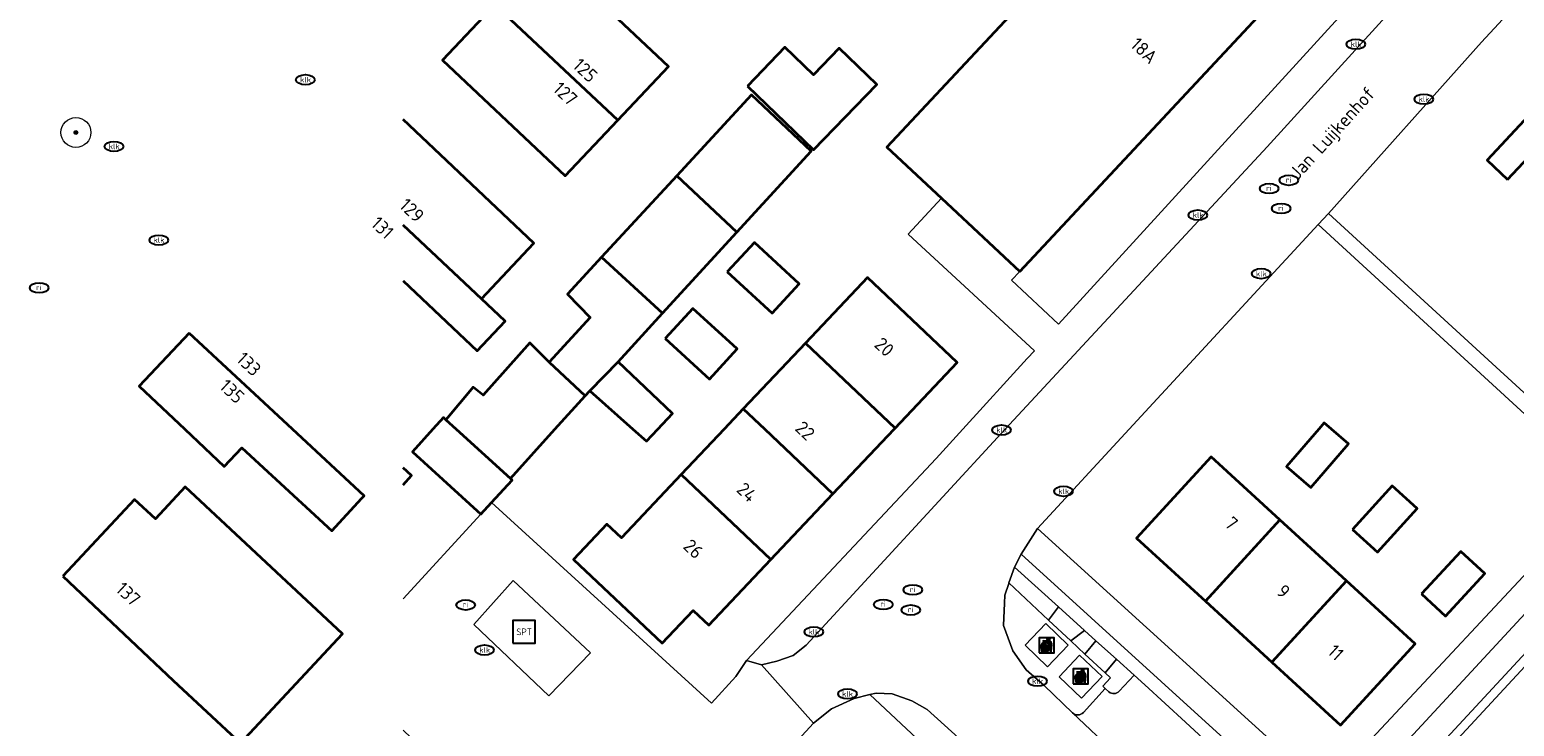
# Model space of a CAD drawing. Header units: metres. Extents: x 103671 to 105190, y 427150 to 429171.
# Tile 230 of 256: x 103671 to 103770, y 428730 to 428777. Entities that reach past the tile are written whole.
import ezdxf
from ezdxf.enums import TextEntityAlignment as Align

# ---------------------------------------------------------------- set-up
doc = ezdxf.new("R2010")
doc.units = ezdxf.units.M
for name, color, linetype, lineweight in [('B-WE-GR-BEPLANTING_CULTUUR_HEESTERS-GV', 253, 'Continuous', 18), ('B-WE-GR-BEPLANTING_CULTUUR_VASTE PLANTENVAK-GV', 253, 'Continuous', 18), ('B-WE-GR-BOOM-S', 253, 'Continuous', 25), ('B-WE-IE-AFVAL APART PLAATS-S', 253, 'Continuous', 25), ('B-WE-IE-MEUBILAIR-S', 253, 'Continuous', 25), ('B-WE-IE-MEUBILAIR_WEGMEUBILAIR-S', 253, 'Continuous', 25), ('B-WE-OG-BEBOUWING-GV', 253, 'Continuous', 35), ('B-WE-OG-BEBOUWING-T18', 7, 'Continuous', 18), ('B-WE-OG-TERREIN_ERF-GV', 253, 'Continuous', 18), ('B-WE-OG-TOPOGRAFIE-T18', 7, 'Continuous', 18), ('B-WE-VH-GESLOTENVERHARDING_ASFALT-GV', 253, 'Continuous', 18), ('B-WE-VH-GESLOTENVERHARDING_BETON-GV', 253, 'Continuous', 18), ('B-WE-VH-GESLOTENVERHARDING_KUNSTSTOF-GV', 253, 'Continuous', 18), ('B-WE-VH-OPENVERHARDING-GV', 253, 'Continuous', 18), ('B-WE-VH-OPENVERHARDING_BETONSTRAATSTEEN-GV', 253, 'Continuous', 18), ('B-WE-VH-OPENVERHARDING_TEGEL-GV', 253, 'Continuous', 18)]:
    doc.layers.add(name, color=color, linetype=linetype, lineweight=lineweight)
doc.styles.add('NLCS-ISO', font='NLCS-ISO.ttf')
doc.styles.add('NLCS-ISO-M500-T18', font='NLCS-ISO.ttf', dxfattribs={"height": 0.9})

# ---------------------------------------------------------------- blocks, each defined once
blk = doc.blocks.new('SIE-AFVAL APART PLAATS-SO')
h = blk.add_hatch(color=256)
h.dxf.hatch_style = 1
h.paths.add_polyline_path([(-0.09, 0.07), (-1.76, 0.07, 0.819081), (-1.79, -0.09), (-1.4, -2.19, 0.36153), (-1.37, -2.21), (-0.47, -2.21, 0.36153), (-0.44, -2.19), (-0.05, -0.09, 0.819081)])
h.paths.add_polyline_path([(-0.16, -0.1), (-0.2, -0.33), (-0.49, -0.33), (-0.47, -0.1)], flags=16)
h.paths.add_polyline_path([(-0.55, -0.1), (-0.58, -0.33), (-0.87, -0.33), (-0.87, -0.1)], flags=16)
h.paths.add_polyline_path([(-0.22, -0.42), (-0.27, -0.73), (-0.53, -0.73), (-0.5, -0.42)], flags=16)
h.paths.add_polyline_path([(-0.58, -0.42), (-0.61, -0.73), (-0.87, -0.73), (-0.87, -0.42)], flags=16)
h.paths.add_polyline_path([(-0.95, -0.1), (-0.95, -0.33), (-1.27, -0.33), (-1.29, -0.1)], flags=16)
h.paths.add_polyline_path([(-0.95, -0.42), (-0.95, -0.73), (-1.23, -0.73), (-1.26, -0.42)], flags=16)
h.paths.add_polyline_path([(-0.29, -0.83), (-0.34, -1.09), (-0.56, -1.09), (-0.54, -0.83)], flags=16)
h.paths.add_polyline_path([(-0.62, -0.83), (-0.65, -1.09), (-0.87, -1.09), (-0.87, -0.83)], flags=16)
h.paths.add_polyline_path([(-0.95, -0.83), (-0.95, -1.09), (-1.2, -1.09), (-1.22, -0.83)], flags=16)
h.paths.add_polyline_path([(-1.35, -0.33), (-1.64, -0.33), (-1.69, -0.1), (-1.37, -0.1)], flags=16)
h.paths.add_polyline_path([(-1.34, -0.42), (-1.31, -0.73), (-1.57, -0.73), (-1.63, -0.42)], flags=16)
h.paths.add_polyline_path([(-0.36, -1.18), (-0.41, -1.44), (-0.6, -1.44), (-0.57, -1.18)], flags=16)
h.paths.add_polyline_path([(-0.65, -1.18), (-0.68, -1.44), (-0.87, -1.44), (-0.87, -1.18)], flags=16)
h.paths.add_polyline_path([(-1.3, -0.83), (-1.28, -1.09), (-1.5, -1.09), (-1.55, -0.83)], flags=16)
h.paths.add_polyline_path([(-0.95, -1.18), (-0.95, -1.44), (-1.17, -1.44), (-1.19, -1.18)], flags=16)
h.paths.add_polyline_path([(-0.42, -1.53), (-0.47, -1.79), (-0.63, -1.79), (-0.6, -1.53)], flags=16)
h.paths.add_polyline_path([(-1.27, -1.18), (-1.25, -1.44), (-1.44, -1.44), (-1.49, -1.18)], flags=16)
h.paths.add_polyline_path([(-0.69, -1.53), (-0.71, -1.79), (-0.87, -1.79), (-0.87, -1.53)], flags=16)
h.paths.add_polyline_path([(-0.95, -1.53), (-0.95, -1.79), (-1.13, -1.79), (-1.16, -1.53)], flags=16)
h.paths.add_polyline_path([(-1.24, -1.53), (-1.22, -1.79), (-1.37, -1.79), (-1.42, -1.53)], flags=16)
h.paths.add_polyline_path([(-0.49, -1.89), (-0.53, -2.13), (-0.66, -2.13), (-0.64, -1.89)], flags=16)
h.paths.add_polyline_path([(-0.72, -1.89), (-0.74, -2.13), (-0.87, -2.13), (-0.87, -1.89)], flags=16)
h.paths.add_polyline_path([(-0.95, -1.89), (-0.95, -2.13), (-1.1, -2.13), (-1.12, -1.89)], flags=16)
h.paths.add_polyline_path([(-1.21, -1.89), (-1.18, -2.13), (-1.31, -2.13), (-1.35, -1.89)], flags=16)
h.paths.add_polyline_path([(-0.19, 0.78, -0.01173), (-0.3, 0.78, -0.148797), (-0.42, 1.03, -0.136076), (-0.69, 0.87), (-0.78, 0.85, -0.038293), (-1.14, 0.96), (-1.19, 0.81, -0.243822), (-1.56, 0.45, 0.344326), (-1, 0.22, -0.139345), (-0.6, 0.22, 0.618436), (-0.56, 0.27, -0.441494), (-0.47, 0.44, 0.309048)])
h.paths.add_polyline_path([(-0.49, 0.51, 0.351556), (-0.64, 0.31, 0.121061), (-1.02, 0.29, -0.288745), (-1.45, 0.42, 0.203599), (-1.12, 0.79), (-1.09, 0.87, 0.083075), (-0.28, 0.71, -0.242261)], flags=16)
h.paths.add_polyline_path([(-0.4, 0.79, -0.023345), (-0.63, 0.82, 0.07081), (-0.46, 0.9, 0.059965)], flags=16)
h.paths.add_polyline_path([(1.12, 1.48), (-1.07, 1.48, 0.860559), (-1.08, 1.42), (0.29, 1, -0.146703), (0.53, 0.28, 0.421968), (0.56, 0.25), (1.6, 0.31, 0.450293), (1.63, 0.34, 0.122241)])
h.paths.add_polyline_path([(0.26, 1.93, 1), (1.07, 1.93, 1)])
h.paths.add_polyline_path([(1.65, 0.15, 0.429303), (1.62, 0.18), (0.55, 0.23, 0.38429), (0.51, 0.2), (0.16, -2.16, 0.83726), (0.22, -2.18), (0.99, -0.78, -0.688204), (1.05, -0.78), (1.36, -2.14, 0.84934), (1.42, -2.14)])
for p, q in [((-0.09, 0.07), (-1.76, 0.07)), ((-1.4, -2.19), (-1.79, -0.09)), ((-1.37, -0.1), (-1.69, -0.1)), ((-1.64, -0.33), (-1.69, -0.1)), ((-1.64, -0.33), (-1.35, -0.33)), ((-1.63, -0.42), (-1.34, -0.42)), ((-1.57, -0.73), (-1.63, -0.42)), ((-1.57, -0.73), (-1.31, -0.73)), ((-1.55, -0.83), (-1.3, -0.83)), ((-1.5, -1.09), (-1.55, -0.83)), ((-1.5, -1.09), (-1.28, -1.09)), ((-1.49, -1.18), (-1.27, -1.18)), ((-1.44, -1.44), (-1.49, -1.18)), ((-1.44, -1.44), (-1.25, -1.44)), ((-1.42, -1.53), (-1.24, -1.53)), ((-1.37, -1.79), (-1.42, -1.53)), ((-1.37, -1.79), (-1.22, -1.79)), ((-1.37, -2.21), (-0.47, -2.21)), ((-1.31, -2.13), (-1.35, -1.89)), ((-1.35, -1.89), (-1.21, -1.89)), ((-1.31, -2.13), (-1.18, -2.13)), ((-0.95, -0.1), (-1.29, -0.1)), ((-1.27, -0.33), (-0.95, -0.33)), ((-1.26, -0.42), (-0.95, -0.42)), ((-1.23, -0.73), (-0.95, -0.73)), ((-1.22, -0.83), (-0.95, -0.83)), ((-1.2, -1.09), (-0.95, -1.09)), ((-1.19, -1.18), (-0.95, -1.18)), ((-1.17, -1.44), (-0.95, -1.44)), ((-1.16, -1.53), (-0.95, -1.53)), ((-1.13, -1.79), (-0.95, -1.79)), ((-1.12, -1.89), (-0.95, -1.89)), ((-1.1, -2.13), (-0.95, -2.13)), ((-0.95, -0.1), (-0.95, -0.33)), ((-0.95, -0.42), (-0.95, -0.73)), ((-0.95, -0.83), (-0.95, -1.09)), ((-0.95, -1.18), (-0.95, -1.44)), ((-0.95, -1.53), (-0.95, -1.79)), ((-0.95, -1.89), (-0.95, -2.13)), ((-0.87, -0.1), (-0.87, -0.33)), ((-0.55, -0.1), (-0.87, -0.1)), ((-0.87, -0.33), (-0.58, -0.33)), ((-0.87, -0.42), (-0.87, -0.73)), ((-0.87, -0.42), (-0.58, -0.42)), ((-0.87, -0.73), (-0.61, -0.73)), ((-0.87, -0.83), (-0.62, -0.83)), ((-0.87, -0.83), (-0.87, -1.09)), ((-0.87, -1.09), (-0.65, -1.09)), ((-0.87, -1.18), (-0.65, -1.18)), ((-0.87, -1.18), (-0.87, -1.44)), ((-0.87, -1.44), (-0.68, -1.44)), ((-0.87, -1.53), (-0.69, -1.53)), ((-0.87, -1.53), (-0.87, -1.79)), ((-0.87, -1.79), (-0.71, -1.79)), ((-0.87, -1.89), (-0.87, -2.13)), ((-0.87, -1.89), (-0.72, -1.89)), ((-0.87, -2.13), (-0.74, -2.13)), ((-0.66, -2.13), (-0.53, -2.13)), ((-0.64, -1.89), (-0.49, -1.89)), ((-0.63, -1.79), (-0.47, -1.79)), ((-0.6, -1.44), (-0.41, -1.44)), ((-0.6, -1.53), (-0.42, -1.53)), ((-0.57, -1.18), (-0.36, -1.18)), ((-0.56, -1.09), (-0.34, -1.09)), ((-0.54, -0.83), (-0.29, -0.83)), ((-0.53, -0.73), (-0.27, -0.73)), ((-0.53, -2.13), (-0.49, -1.89)), ((-0.5, -0.42), (-0.22, -0.42)), ((-0.49, -0.33), (-0.2, -0.33)), ((-0.16, -0.1), (-0.47, -0.1)), ((-0.47, -1.79), (-0.42, -1.53)), ((-0.44, -2.19), (-0.05, -0.09)), ((-0.41, -1.44), (-0.36, -1.18)), ((-0.34, -1.09), (-0.29, -0.83)), ((-0.27, -0.73), (-0.22, -0.42)), ((-0.2, -0.33), (-0.16, -0.1))]:
    blk.add_line(p, q)
blk.add_lwpolyline([(-2.5, -2.51), (2.5, -2.51), (2.5, 2.49), (-2.5, 2.49)], close=True)
for points in [[(-0.78, 0.85, -0.038293), (-1.14, 0.96), (-1.19, 0.81, -0.243822), (-1.56, 0.45, 0.344326), (-1, 0.22, -0.139345), (-0.6, 0.22, 0.618436), (-0.56, 0.27, -0.441494), (-0.47, 0.44, 0.309048), (-0.19, 0.78, -0.01173), (-0.3, 0.78, -0.01173)], [(-0.78, 0.85), (-0.69, 0.87, 0.136076), (-0.42, 1.03, 0.156405), (-0.29, 0.77)], [(-0.78, 0.85), (-0.69, 0.87, 0.136076), (-0.42, 1.03, 0.148797), (-0.3, 0.78, 0.148797)], [(-0.63, 0.82, 0.07081), (-0.46, 0.9, 0.059965), (-0.4, 0.79, 0.059965)], [(-0.4, 0.79, -0.023345), (-0.63, 0.82)]]:
    blk.add_lwpolyline(points, format="xyb")
for points in [[(-1.09, 0.87), (-1.12, 0.79, -0.203599), (-1.45, 0.42, 0.288745), (-1.02, 0.29, -0.121061), (-0.64, 0.31, -0.351556), (-0.49, 0.51, 0.242261), (-0.28, 0.71, -0.083075)], [(-1.07, 1.48), (1.12, 1.48, -0.122241), (1.63, 0.34, -0.450293), (1.6, 0.31), (0.56, 0.25, -0.421968), (0.53, 0.28, 0.146703), (0.29, 1), (-1.08, 1.42, -0.860559)], [(0.55, 0.23), (1.62, 0.18, -0.429303), (1.65, 0.15), (1.42, -2.14, -0.84934), (1.36, -2.14), (1.05, -0.78, 0.688204), (0.99, -0.78), (0.22, -2.18, -0.83726), (0.16, -2.16), (0.51, 0.2, -0.38429)]]:
    blk.add_lwpolyline(points, format="xyb", close=True)
for points in [[(-1.35, -0.33), (-1.37, -0.1)], [(-1.31, -0.73), (-1.34, -0.42)], [(-1.28, -1.09), (-1.3, -0.83)], [(-1.27, -0.33), (-1.29, -0.1)], [(-1.25, -1.44), (-1.27, -1.18)], [(-1.23, -0.73), (-1.26, -0.42)], [(-1.22, -1.79), (-1.24, -1.53)], [(-1.2, -1.09), (-1.22, -0.83)], [(-1.18, -2.13), (-1.21, -1.89)], [(-1.17, -1.44), (-1.19, -1.18)], [(-1.18, -2.22), (-1.18, -2.21)], [(-1.13, -1.79), (-1.16, -1.53)], [(-1.1, -2.13), (-1.12, -1.89)], [(-0.74, -2.13), (-0.72, -1.89)], [(-0.71, -1.79), (-0.69, -1.53)], [(-0.68, -1.44), (-0.65, -1.18)], [(-0.66, -2.13), (-0.64, -1.89)], [(-0.65, -1.09), (-0.62, -0.83)], [(-0.63, -1.79), (-0.6, -1.53)], [(-0.61, -0.73), (-0.58, -0.42)], [(-0.6, -1.44), (-0.57, -1.18)], [(-0.58, -0.33), (-0.55, -0.1)], [(-0.56, -1.09), (-0.54, -0.83)], [(-0.53, -0.73), (-0.5, -0.42)], [(-0.49, -0.33), (-0.47, -0.1)]]:
    blk.add_lwpolyline(points)
blk.add_circle((0.66, 1.93), 0.401)
for centre, radius, start, end in [((-1.76, -0.01), 0.0869, 90, 247.281), ((-0.09, -0.01), 0.0869, 292.719, 90), ((-1.37, -2.18), 0.0318, 190.4943, 270), ((-0.47, -2.18), 0.0318, 270, 349.5057)]:
    blk.add_arc(centre, radius, start, end)
blk = doc.blocks.new('SIE-MEUBILAIR_PUT_KOLK-SO')
blk.add_ellipse((0, 0), major_axis=(1.25, 0), ratio=0.54)
at = {"style": 'NLCS-ISO'}
blk.add_text('klk', height=0.75, dxfattribs=at).set_placement((0.03, 0), align=Align.MIDDLE_CENTER)
blk = doc.blocks.new('SIE-MEUBILAIR_PUT_RIOOLPUT-SO')
blk.add_ellipse((0, 0), major_axis=(1.25, 0), ratio=0.54)
at = {"style": 'NLCS-ISO'}
blk.add_text('ri', height=0.75, dxfattribs=at).set_placement((-0.04, 0.07), align=Align.MIDDLE_CENTER)
blk = doc.blocks.new('SIE-WEG_SPEELTOESTEL-SO')
at = {"flags": 128}
blk.add_lwpolyline([(-3.75, -3.75), (3.75, -3.75), (3.75, 3.75), (-3.75, 3.75)], close=True, dxfattribs=at)
at = {"style": 'NLCS-ISO'}
blk.add_text('SPT', height=2.25, dxfattribs=at).set_placement((0, 0), align=Align.MIDDLE_CENTER)
blk = doc.blocks.new('SGR-BOOM_GBKN-SO')
at = {"linetype": 'ByBlock', "lineweight": 18}
h = blk.add_hatch(color=0, dxfattribs=at)
h.dxf.hatch_style = 1
edge = h.paths.add_edge_path()
edge.add_arc((0, 0), 0.25, 0, 360)
at = {"color": 0, "linetype": 'ByBlock', "lineweight": 18}
for radius in [2, 0.25]:
    blk.add_circle((0, 0), radius, dxfattribs=at)
at = {"color": 0, "linetype": 'ByBlock', "lineweight": 18, "style": 'NLCS-ISO'}
blk.add_attdef('SOORT', (2.5, 0), '', height=1.5, dxfattribs=at)

msp = doc.modelspace()

# ---------------------------------------------------------------- linework, layer by layer
at = {"layer": 'B-WE-GR-BEPLANTING_CULTUUR_HEESTERS-GV', "flags": 128}
msp.add_lwpolyline([(103755.658, 428723.987), (103756.256, 428724.681), (103737.588, 428741.662), (103737.124, 428740.806), (103740.07, 428738.148), (103741.81, 428736.578), (103742.572, 428735.89), (103743.944, 428734.653), (103745.112, 428733.599), (103745.822, 428732.945), (103748.54, 428730.444), (103750.294, 428728.83), (103752.766, 428726.556)], close=True, dxfattribs=at)
at = {"layer": 'B-WE-GR-BEPLANTING_CULTUUR_VASTE PLANTENVAK-GV', "flags": 128}
for points in [[(103736.761, 428739.739), (103739.404, 428737.267), (103740.07, 428738.148), (103737.124, 428740.806)], [(103740.883, 428735.883), (103741.81, 428736.578), (103740.07, 428738.148), (103739.404, 428737.267)], [(103740.883, 428735.883), (103741.837, 428734.991), (103742.572, 428735.89), (103741.81, 428736.578)], [(103743.174, 428733.741), (103743.944, 428734.653), (103742.572, 428735.89), (103741.837, 428734.991)]]:
    msp.add_lwpolyline(points, close=True, dxfattribs=at)
msp.add_lwpolyline([(103744.12, 428732.521), (103745.112, 428733.599), (103743.944, 428734.653), (103743.174, 428733.741), (103743.533, 428733.405), (103743.018, 428732.855), (103743.175, 428732.71), (103743.43, 428732.476)], dxfattribs=at)
at = {"layer": 'B-WE-GR-BEPLANTING_CULTUUR_VASTE PLANTENVAK-GV'}
msp.add_lwpolyline([(103743.43, 428732.476, 0.399645), (103744.12, 428732.521)], format="xyb", dxfattribs=at)
at = {"layer": 'B-WE-OG-BEBOUWING-GV', "flags": 128}
for points in [[(103737.489, 428760.532), (103760.385, 428785.033), (103751.52, 428793.317), (103728.624, 428768.816), (103732.265, 428765.414)], [(103702.453, 428778.317), (103710.655, 428770.614), (103714.041, 428774.207), (103705.854, 428781.925)], [(103710.655, 428770.614), (103702.453, 428778.317), (103698.962, 428774.614), (103707.15, 428766.896)], [(103719.308, 428772.899), (103723.727, 428768.636), (103727.939, 428773.002), (103725.429, 428775.424), (103723.72, 428773.653), (103721.811, 428775.494)], [(103714.593, 428766.915), (103718.605, 428763.148), (103723.557, 428768.554), (103719.58, 428772.322)], [(103770.028, 428766.664), (103772.514, 428769.316), (103771.151, 428770.594), (103768.665, 428767.942)], [(103718.605, 428763.148), (103714.593, 428766.915), (103709.572, 428761.472), (103713.649, 428757.737)], [(103717.966, 428760.498), (103720.953, 428757.743), (103722.769, 428759.711), (103719.781, 428762.467)], [(103713.649, 428757.737), (103709.572, 428761.472), (103707.301, 428759.009), (103708.813, 428757.453), (103706.078, 428754.467), (103708.472, 428752.225), (103708.785, 428752.571), (103710.678, 428754.494)], [(103729.165, 428750.075), (103733.312, 428754.46), (103727.323, 428760.124), (103723.176, 428755.739)], [(103713.821, 428756.043), (103716.771, 428753.343), (103718.621, 428755.365), (103715.671, 428758.064)], [(103682.047, 428756.417), (103678.715, 428752.881), (103681.772, 428750), (103684.402, 428747.521), (103685.573, 428748.764), (103691.574, 428743.222), (103693.589, 428745.404), (103693.729, 428745.555), (103688.948, 428750)], [(103708.472, 428752.225), (103706.078, 428754.467), (103704.788, 428755.759), (103701.676, 428752.267), (103701.004, 428752.811), (103699.18, 428750.633), (103699.876, 428750), (103703.489, 428746.714), (103706.46, 428750)], [(103725.018, 428745.691), (103729.094, 428750), (103729.165, 428750.075), (103723.176, 428755.739), (103719.029, 428751.355), (103720.462, 428750)], [(103710.678, 428754.494), (103708.785, 428752.571), (103711.673, 428750), (103712.576, 428749.196), (103713.326, 428750), (103714.3, 428751.045)], [(103720.871, 428741.306), (103725.018, 428745.691), (103720.462, 428750), (103719.029, 428751.355), (103717.748, 428750), (103714.883, 428746.97)], [(103699.876, 428750), (103699.18, 428750.633), (103699.028, 428750.771), (103698.327, 428750), (103696.952, 428748.488), (103701.529, 428744.324), (103702.237, 428745.102), (103703.606, 428746.607), (103703.489, 428746.714)], [(103758.289, 428750), (103757.798, 428750.424), (103757.432, 428750), (103755.286, 428747.51), (103756.904, 428746.115), (103759.416, 428749.028)], [(103749.87, 428738.532), (103754.841, 428743.955), (103750.254, 428748.16), (103745.283, 428742.737)], [(103714.883, 428746.97), (103710.902, 428742.761), (103709.939, 428743.671), (103707.712, 428741.316), (103713.628, 428735.721), (103715.69, 428737.901), (103716.725, 428736.922), (103720.871, 428741.306)], [(103673.631, 428740.197), (103680.996, 428733.231), (103685.486, 428729.041), (103692.298, 428736.341), (103681.793, 428746.145), (103679.808, 428744.017), (103678.412, 428745.32)], [(103759.696, 428743.3), (103761.367, 428741.792), (103764.004, 428744.715), (103762.333, 428746.223)], [(103754.841, 428743.955), (103749.87, 428738.532), (103754.311, 428734.462), (103759.281, 428739.885)], [(103764.3, 428739.007), (103765.895, 428737.532), (103768.519, 428740.371), (103766.925, 428741.845)], [(103754.311, 428734.462), (103758.898, 428730.257), (103763.869, 428735.68), (103759.281, 428739.885)]]:
    msp.add_lwpolyline(points, close=True, dxfattribs=at)
for points in [[(103696.327, 428763.619), (103701.564, 428758.706), (103705.065, 428762.414), (103696.327, 428770.663)], [(103696.327, 428759.906), (103701.282, 428755.228), (103703.151, 428757.208), (103701.564, 428758.706), (103696.327, 428763.619)], [(103696.327, 428746.299), (103696.888, 428746.906), (103696.327, 428747.424)]]:
    msp.add_lwpolyline(points, dxfattribs=at)
at = {"layer": 'B-WE-OG-TERREIN_ERF-GV', "flags": 128}
for points in [[(103696.327, 428738.692), (103701.529, 428744.324), (103696.952, 428748.488), (103698.327, 428750), (103699.028, 428750.771), (103699.18, 428750.633), (103701.004, 428752.811), (103701.676, 428752.267), (103704.788, 428755.759), (103706.078, 428754.467), (103708.813, 428757.453), (103707.301, 428759.009), (103709.572, 428761.472), (103714.593, 428766.915), (103719.58, 428772.322), (103723.557, 428768.554), (103718.605, 428763.148), (103713.649, 428757.737), (103710.678, 428754.494), (103714.3, 428751.045), (103713.326, 428750), (103712.576, 428749.196), (103711.673, 428750), (103708.785, 428752.571), (103708.472, 428752.225), (103706.46, 428750), (103703.489, 428746.714), (103703.606, 428746.607), (103702.237, 428745.102), (103716.918, 428731.722), (103718.534, 428733.498), (103719.255, 428734.572), (103731.904, 428748.045), (103733.688, 428750), (103737.986, 428754.712), (103738.465, 428755.237), (103730.047, 428763.013), (103732.265, 428765.414), (103728.624, 428768.816), (103751.52, 428793.317)], [(103760.385, 428785.033), (103737.489, 428760.532), (103736.943, 428759.948), (103740.078, 428757.018), (103763.73, 428782.93)], [(103696.327, 428770.663), (103705.065, 428762.414), (103701.564, 428758.706), (103703.151, 428757.208), (103701.282, 428755.228), (103696.327, 428759.906)], [(103696.327, 428747.424), (103696.888, 428746.906), (103696.327, 428746.299)]]:
    msp.add_lwpolyline(points, dxfattribs=at)
for points in [[(103758.081, 428764.401), (103773.792, 428750), (103777.123, 428746.647), (103778.092, 428747.721), (103780.148, 428750), (103795.652, 428767.192), (103776.819, 428785.042), (103768.287, 428775.826)], [(103702.453, 428778.317), (103705.854, 428781.925), (103714.041, 428774.207), (103710.655, 428770.614), (103707.15, 428766.896), (103698.962, 428774.614)], [(103727.939, 428773.002), (103723.727, 428768.636), (103719.308, 428772.899), (103721.811, 428775.494), (103723.72, 428773.653), (103725.429, 428775.424)], [(103771.151, 428770.594), (103772.514, 428769.316), (103770.028, 428766.664), (103768.665, 428767.942)], [(103757.403, 428763.666), (103744.792, 428750), (103738.671, 428743.367), (103757.827, 428725.988), (103776.441, 428745.916), (103772.288, 428750)], [(103720.953, 428757.743), (103717.966, 428760.498), (103719.781, 428762.467), (103722.769, 428759.711)], [(103725.018, 428745.691), (103720.871, 428741.306), (103716.725, 428736.922), (103715.69, 428737.901), (103713.628, 428735.721), (103707.712, 428741.316), (103709.939, 428743.671), (103710.902, 428742.761), (103714.883, 428746.97), (103717.748, 428750), (103719.029, 428751.355), (103723.176, 428755.739), (103727.323, 428760.124), (103733.312, 428754.46), (103729.165, 428750.075), (103729.094, 428750)], [(103716.771, 428753.343), (103713.821, 428756.043), (103715.671, 428758.064), (103718.621, 428755.365)], [(103757.432, 428750), (103757.798, 428750.424), (103758.289, 428750), (103759.416, 428749.028), (103756.904, 428746.115), (103755.286, 428747.51)], [(103754.841, 428743.955), (103759.281, 428739.885), (103763.869, 428735.68), (103758.898, 428730.257), (103754.311, 428734.462), (103749.87, 428738.532), (103745.283, 428742.737), (103750.254, 428748.16)], [(103759.696, 428743.3), (103762.333, 428746.223), (103764.004, 428744.715), (103761.367, 428741.792)], [(103764.3, 428739.007), (103766.925, 428741.845), (103768.519, 428740.371), (103765.895, 428737.532)], [(103746.627, 428714.364), (103727.48, 428732.289), (103726.43, 428732.038), (103724.919, 428731.341), (103723.716, 428730.381), (103721.155, 428727.608), (103711.806, 428717.483), (103725.136, 428704.522), (103731.945, 428698.228)]]:
    msp.add_lwpolyline(points, close=True, dxfattribs=at)
at = {"layer": 'B-WE-VH-GESLOTENVERHARDING_ASFALT-GV', "flags": 128}
msp.add_lwpolyline([(103696.327, 428643.162), (103704.5, 428652.105), (103707.548, 428655.392), (103712.882, 428661.23), (103724.787, 428674.26), (103730.72, 428680.754), (103732.622, 428682.812), (103752.601, 428704.293), (103758.089, 428710.444), (103759.219, 428711.711), (103759.427, 428711.944), (103769.429, 428722.832), (103785.118, 428739.469), (103786.267, 428740.688), (103781.239, 428745.013), (103756.682, 428718.509), (103718.977, 428677.46), (103707.826, 428665.047), (103705.128, 428662.043), (103703.268, 428659.972), (103701.173, 428657.702), (103696.327, 428652.551)], dxfattribs=at)
at = {"layer": 'B-WE-VH-GESLOTENVERHARDING_BETON-GV', "flags": 128}
for points in [[(103739.335, 428734.153), (103740.716, 428735.599), (103739.222, 428737.026), (103737.841, 428735.58)], [(103741.608, 428732.056), (103742.982, 428733.509), (103741.482, 428734.926), (103740.109, 428733.473)]]:
    msp.add_lwpolyline(points, close=True, dxfattribs=at)
at = {"layer": 'B-WE-VH-GESLOTENVERHARDING_KUNSTSTOF-GV', "flags": 128}
msp.add_lwpolyline([(103701.042, 428736.976), (103706.056, 428732.205), (103708.831, 428735.078), (103703.671, 428739.897)], close=True, dxfattribs=at)
at = {"layer": 'B-WE-VH-OPENVERHARDING-GV', "flags": 128}
for points in [[(103763.73, 428782.93), (103740.078, 428757.018), (103736.943, 428759.948), (103737.489, 428760.532), (103732.265, 428765.414), (103730.047, 428763.013), (103738.465, 428755.237), (103737.986, 428754.712), (103733.688, 428750), (103731.904, 428748.045), (103719.255, 428734.572), (103720.241, 428734.268), (103721.276, 428734.517), (103722.371, 428734.894), (103723.236, 428735.597), (103736.503, 428750), (103753.986, 428768.839), (103770.468, 428786.972)], [(103770.468, 428786.972), (103753.986, 428768.839), (103736.503, 428750), (103723.236, 428735.597), (103722.371, 428734.894), (103721.276, 428734.517), (103720.241, 428734.268), (103723.716, 428730.381), (103724.919, 428731.341), (103726.43, 428732.038), (103727.48, 428732.289), (103727.906, 428732.391), (103728.978, 428732.345), (103730.281, 428731.87), (103731.299, 428731.293), (103748.236, 428715.997)], [(103757.403, 428763.666), (103758.081, 428764.401), (103768.287, 428775.826), (103776.819, 428785.042), (103778.051, 428786.414), (103778.324, 428786.687)], [(103749.469, 428723.063), (103741.014, 428731.072), (103739.106, 428732.902), (103737.901, 428733.936), (103737.026, 428735.219), (103736.409, 428736.901), (103736.467, 428738.403), (103736.487, 428738.933), (103736.752, 428739.712), (103736.761, 428739.739), (103737.124, 428740.806), (103737.588, 428741.662), (103738.671, 428743.367), (103744.792, 428750), (103757.403, 428763.666)], [(103776.441, 428745.916), (103757.827, 428725.988), (103756.256, 428724.681), (103755.658, 428723.987), (103752.493, 428720.318), (103748.236, 428715.997), (103746.627, 428714.364), (103731.945, 428698.228), (103725.136, 428704.522), (103711.806, 428717.483), (103710.583, 428716.254), (103725.036, 428702.687), (103730.95, 428697.136), (103724.984, 428690.58), (103717.811, 428682.667), (103716.666, 428682.049), (103715.461, 428681.556), (103713.907, 428681.906), (103717.17, 428679.062), (103719.791, 428681.916), (103733.241, 428696.921), (103749.774, 428714.608), (103755.459, 428720.69), (103775.346, 428742.185)]]:
    msp.add_lwpolyline(points, dxfattribs=at)
for points in [[(103780.793, 428745.396), (103779.407, 428746.589), (103775.346, 428742.185), (103755.459, 428720.69), (103749.774, 428714.608), (103733.241, 428696.921), (103719.791, 428681.916), (103717.17, 428679.062), (103718.549, 428677.86), (103756.163, 428718.795)], [(103781.239, 428745.013), (103780.793, 428745.396), (103756.163, 428718.795), (103718.549, 428677.86), (103718.977, 428677.46), (103756.682, 428718.509)]]:
    msp.add_lwpolyline(points, close=True, dxfattribs=at)
at = {"layer": 'B-WE-VH-OPENVERHARDING_BETONSTRAATSTEEN-GV', "flags": 128}
for points in [[(103752.766, 428726.556), (103750.294, 428728.83), (103748.54, 428730.444), (103745.822, 428732.945), (103745.112, 428733.599), (103744.12, 428732.521)], [(103743.43, 428732.476), (103743.175, 428732.71), (103741.727, 428731.102)], [(103741.014, 428731.072), (103749.469, 428723.063)]]:
    msp.add_lwpolyline(points, dxfattribs=at)
at = {"layer": 'B-WE-VH-OPENVERHARDING_BETONSTRAATSTEEN-GV'}
for points in [[(103744.12, 428732.521, -0.399645), (103743.43, 428732.476)], [(103741.727, 428731.102, -0.420448), (103741.014, 428731.072)]]:
    msp.add_lwpolyline(points, format="xyb", dxfattribs=at)
at = {"layer": 'B-WE-VH-OPENVERHARDING_TEGEL-GV', "flags": 128}
for points in [[(103758.081, 428764.401), (103757.403, 428763.666), (103772.288, 428750), (103776.441, 428745.916), (103777.123, 428746.647), (103773.792, 428750)], [(103738.671, 428743.367), (103737.588, 428741.662), (103756.256, 428724.681), (103757.827, 428725.988)], [(103701.042, 428736.976), (103703.671, 428739.897), (103708.831, 428735.078), (103706.056, 428732.205)], [(103739.222, 428737.026), (103740.716, 428735.599), (103739.335, 428734.153), (103737.841, 428735.58)], [(103741.482, 428734.926), (103742.982, 428733.509), (103741.608, 428732.056), (103740.109, 428733.473)], [(103727.906, 428732.391), (103727.48, 428732.289), (103746.627, 428714.364), (103748.236, 428715.997), (103731.299, 428731.293), (103730.281, 428731.87), (103728.978, 428732.345)]]:
    msp.add_lwpolyline(points, close=True, dxfattribs=at)
for points in [[(103696.327, 428729.921), (103710.583, 428716.254), (103711.806, 428717.483), (103721.155, 428727.608), (103723.716, 428730.381), (103720.241, 428734.268), (103719.255, 428734.572), (103718.534, 428733.498), (103716.918, 428731.722), (103702.237, 428745.102), (103701.529, 428744.324), (103696.327, 428738.692)], [(103741.727, 428731.102), (103743.175, 428732.71), (103743.018, 428732.855), (103743.533, 428733.405), (103743.174, 428733.741), (103741.837, 428734.991), (103740.883, 428735.883), (103739.404, 428737.267), (103736.761, 428739.739), (103736.752, 428739.712), (103736.487, 428738.933), (103736.467, 428738.403), (103736.409, 428736.901), (103737.026, 428735.219), (103737.901, 428733.936), (103739.106, 428732.902), (103741.014, 428731.072)]]:
    msp.add_lwpolyline(points, dxfattribs=at)
at = {"layer": 'B-WE-VH-OPENVERHARDING_TEGEL-GV'}
msp.add_lwpolyline([(103741.014, 428731.072, 0.420448), (103741.727, 428731.102)], format="xyb", dxfattribs=at)

# ---------------------------------------------------------------- block references
at = {"layer": 'B-WE-GR-BOOM-S', "xscale": 0.5, "yscale": 0.5, "zscale": 0.5}
msp.add_blockref('SGR-BOOM_GBKN-SO', (103674.5, 428769.8), dxfattribs=at)
at = {"layer": 'B-WE-IE-AFVAL APART PLAATS-S', "xscale": 0.2, "yscale": 0.2, "zscale": 0.2}
for p in [(103739.27, 428735.59), (103741.542, 428733.508)]:
    msp.add_blockref('SIE-AFVAL APART PLAATS-SO', p, dxfattribs=at)
at = {"layer": 'B-WE-IE-MEUBILAIR-S', "xscale": 0.5, "yscale": 0.5, "zscale": 0.5}
for name, p in [('SIE-MEUBILAIR_PUT_KOLK-SO', (103759.918, 428775.687)), ('SIE-MEUBILAIR_PUT_KOLK-SO', (103689.81, 428773.32)), ('SIE-MEUBILAIR_PUT_KOLK-SO', (103764.449, 428772.027)), ('SIE-MEUBILAIR_PUT_KOLK-SO', (103677.04, 428768.87)), ('SIE-MEUBILAIR_PUT_RIOOLPUT-SO', (103754.125, 428766.055)), ('SIE-MEUBILAIR_PUT_RIOOLPUT-SO', (103755.44, 428766.609)), ('SIE-MEUBILAIR_PUT_KOLK-SO', (103749.375, 428764.291)), ('SIE-MEUBILAIR_PUT_RIOOLPUT-SO', (103754.928, 428764.727)), ('SIE-MEUBILAIR_PUT_KOLK-SO', (103680.03, 428762.62)), ('SIE-MEUBILAIR_PUT_KOLK-SO', (103753.594, 428760.381)), ('SIE-MEUBILAIR_PUT_RIOOLPUT-SO', (103672.039, 428759.431)), ('SIE-MEUBILAIR_PUT_KOLK-SO', (103736.267, 428749.947)), ('SIE-MEUBILAIR_PUT_KOLK-SO', (103740.407, 428745.856)), ('SIE-MEUBILAIR_PUT_RIOOLPUT-SO', (103730.349, 428739.279)), ('SIE-MEUBILAIR_PUT_RIOOLPUT-SO', (103700.508, 428738.272)), ('SIE-MEUBILAIR_PUT_RIOOLPUT-SO', (103728.38, 428738.305)), ('SIE-MEUBILAIR_PUT_RIOOLPUT-SO', (103730.222, 428737.936)), ('SIE-MEUBILAIR_PUT_KOLK-SO', (103723.739, 428736.475)), ('SIE-MEUBILAIR_PUT_KOLK-SO', (103701.767, 428735.267)), ('SIE-MEUBILAIR_PUT_KOLK-SO', (103738.663, 428733.186)), ('SIE-MEUBILAIR_PUT_KOLK-SO', (103725.981, 428732.337))]:
    msp.add_blockref(name, p, dxfattribs=at)
at = {"layer": 'B-WE-IE-MEUBILAIR_WEGMEUBILAIR-S', "xscale": 0.2, "yscale": 0.2, "zscale": 0.2}
msp.add_blockref('SIE-WEG_SPEELTOESTEL-SO', (103704.406, 428736.48), dxfattribs=at)

# ---------------------------------------------------------------- texts
at = {"layer": 'B-WE-OG-BEBOUWING-T18', "style": 'NLCS-ISO-M500-T18'}
for s, rotation, p in [('18A', 316.9, (103745.784, 428775.267)), ('125', 316.7, (103708.485, 428773.948)), ('127', 316.7, (103707.156, 428772.388)), ('129', 316.6, (103696.919, 428764.603)), ('131', 316.6, (103694.958, 428763.447)), ('20', 316.6, (103728.446, 428755.49)), ('133', 316.7, (103686.041, 428754.352)), ('135', 316.7, (103684.917, 428752.532)), ('22', 316.6, (103723.161, 428749.902)), ('24', 316.6, (103719.276, 428745.794)), ('7', 317.5, (103751.61, 428743.719)), ('26', 316.6, (103715.703, 428742.016)), ('137', 317, (103677.992, 428739.007)), ('9', 317.5, (103755.082, 428739.181)), ('11', 317.5, (103758.575, 428735.107))]:
    msp.add_text(s, height=0.9, rotation=rotation, dxfattribs=at).set_placement(p, align=Align.MIDDLE)
at = {"layer": 'B-WE-OG-TOPOGRAFIE-T18', "style": 'NLCS-ISO-M500-T18'}
msp.add_text('Jan Luijkenhof', height=0.9, rotation=47.7, dxfattribs=at).set_placement((103758.436, 428769.685), align=Align.MIDDLE)

doc.saveas('drawing.dxf')
